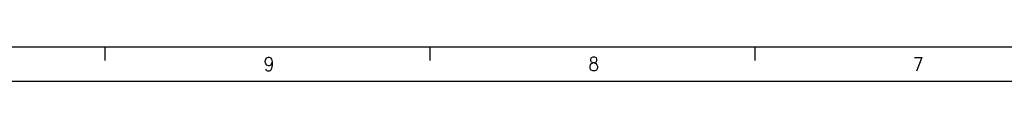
# Model space of a CAD drawing. Header units: millimetres. Extents: x -500 to 879, y -326 to 328.
# Tile 2 of 19: x -351 to -207, y -92 to -87. Entities that reach past the tile are written whole.
import ezdxf

# ---------------------------------------------------------------- set-up
doc = ezdxf.new("R2010")
doc.units = ezdxf.units.MM
doc.layers.add('1', color=7, linetype='Continuous')
doc.styles.add('CONVERTER_11', font='txt.shx', dxfattribs={"width": 0.9})

# ---------------------------------------------------------------- blocks, each defined once
blk = doc.blocks.new('_A2', base_point=(89.41, -87.22))
at = {"layer": '1', "color": 7, "linetype": 'Continuous'}
blk.add_line((-479.59, -87.22), (89.41, -87.22), dxfattribs=at)
at = {"layer": '1', "color": 2, "linetype": 'Continuous'}
for p, q in [((-338.44, -89.22), (-338.44, -87.22)), ((-291.02, -89.22), (-291.02, -87.22)), ((-243.6, -89.22), (-243.6, -87.22)), ((-499.59, -92.22), (94.41, -92.22))]:
    blk.add_line(p, q, dxfattribs=at)
at = {"layer": '1', "color": 2, "char_height": 2, "attachment_point": 4, "line_spacing_factor": 1.20048, "style": 'CONVERTER_11'}
for s, insert in [('9', (-315.31, -89.74)), ('8', (-267.91, -89.71)), ('7', (-220.56, -89.77))]:
    blk.add_mtext(s, dxfattribs=dict(at, insert=insert))

msp = doc.modelspace()

# ---------------------------------------------------------------- block references
msp.add_blockref('_A2', (89.41, -87.22))

doc.saveas('drawing.dxf')
